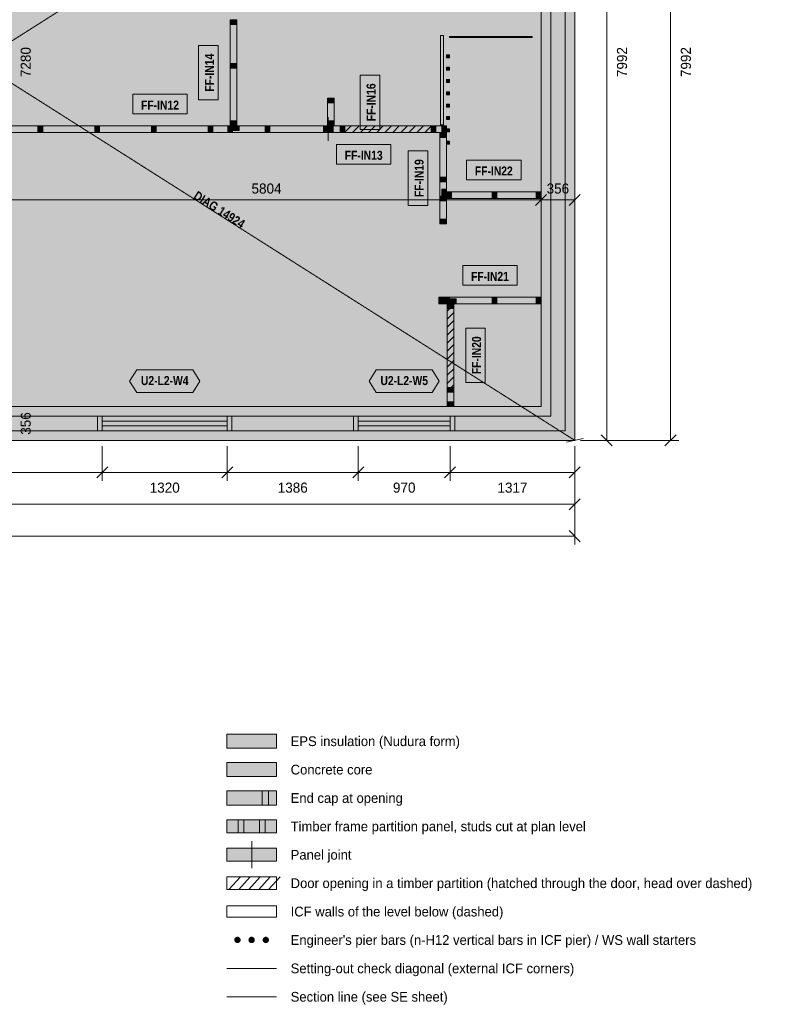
# Model space of a CAD drawing. Header units: millimetres. Extents: x -3973 to 16802, y -6172 to 13352.
# Tile 5 of 6: x 6738 to 14872, y -5958 to 4444. Entities that reach past the tile are written whole.
import ezdxf
from ezdxf.enums import TextEntityAlignment as Align

# ---------------------------------------------------------------- set-up
doc = ezdxf.new("R2010")
doc.units = ezdxf.units.MM
doc.linetypes.add('DASHED', pattern=[1.524, 1.27, -0.254])
for name, color, linetype in [('FILL-C_9E1A1A', 7, 'Continuous'), ('FILL-C_B2B2B5', 7, 'Continuous'), ('FILL-EPS', 7, 'Continuous'), ('FILL-TEAL_DK', 7, 'Continuous'), ('FILL-TIMBER', 7, 'Continuous'), ('FILL-WHITE', 7, 'Continuous'), ('LINE-C_85297A', 7, 'Continuous'), ('LINE-C_85297A-DASH', 7, 'DASHED'), ('LINE-INK', 7, 'Continuous'), ('LINE-INK-DASH', 7, 'DASHED'), ('LINE-RED-DASH', 7, 'DASHED'), ('LINE-STEEL_GREY', 7, 'Continuous'), ('LINE-STEEL_GREY-DASH', 7, 'DASHED'), ('LINE-TEAL_DK', 7, 'Continuous'), ('LINE-TIMBER_DK', 7, 'Continuous'), ('TEXT-C_85297A', 7, 'Continuous'), ('TEXT-INK', 7, 'Continuous'), ('TEXT-TEAL_DK', 7, 'Continuous')]:
    doc.layers.add(name, color=color, linetype=linetype)
doc.styles.add('OpenSansCondensed-Bold', font='OpenSansCondensed-Bold.ttf')

msp = doc.modelspace()

# ---------------------------------------------------------------- hatches: boundary and pattern name
at = {"layer": 'FILL-C_9E1A1A', "true_color": 0x9e1a1a}
h = msp.add_hatch(color=24, dxfattribs=at)
h.dxf.hatch_style = 1
h.paths.add_polyline_path([(9073, -5278), (9072, -5269), (9069, -5261), (9063, -5254), (9056, -5249), (9048, -5245), (9040, -5244), (9031, -5245), (9023, -5249), (9016, -5254), (9010, -5261), (9007, -5269), (9006, -5278), (9007, -5287), (9010, -5295), (9016, -5302), (9023, -5307), (9031, -5311), (9040, -5312), (9048, -5311), (9056, -5307), (9063, -5302), (9069, -5295), (9072, -5287)])
h = msp.add_hatch(color=24, dxfattribs=at)
h.dxf.hatch_style = 1
h.paths.add_polyline_path([(9223, -5278), (9222, -5269), (9219, -5261), (9213, -5254), (9206, -5249), (9198, -5245), (9190, -5244), (9181, -5245), (9173, -5249), (9166, -5254), (9160, -5261), (9157, -5269), (9156, -5278), (9157, -5287), (9160, -5295), (9166, -5302), (9173, -5307), (9181, -5311), (9190, -5312), (9198, -5311), (9206, -5307), (9213, -5302), (9219, -5295), (9222, -5287)])
h = msp.add_hatch(color=24, dxfattribs=at)
h.dxf.hatch_style = 1
h.paths.add_polyline_path([(9373, -5278), (9372, -5269), (9369, -5261), (9363, -5254), (9356, -5249), (9348, -5245), (9340, -5244), (9331, -5245), (9323, -5249), (9316, -5254), (9310, -5261), (9307, -5269), (9306, -5278), (9307, -5287), (9310, -5295), (9316, -5302), (9323, -5307), (9331, -5311), (9340, -5312), (9348, -5311), (9356, -5307), (9363, -5302), (9369, -5295), (9372, -5287)])
at = {"layer": 'FILL-C_B2B2B5', "true_color": 0xb2b2b5}
h = msp.add_hatch(color=253, dxfattribs=at)
h.dxf.hatch_style = 1
h.paths.add_polyline_path([(12502, 7890), (12502, 102), (102, 102), (102, 7890)])
h.paths.add_polyline_path([(12350, 254), (12350, 7738), (6378, 7738), (6378, 254)], flags=0)
h.paths.add_polyline_path([(254, 7738), (254, 254), (6226, 254), (6226, 7738)], flags=0)
h = msp.add_hatch(color=253, dxfattribs=at)
h.dxf.hatch_style = 1
h.paths.add_polyline_path([(8927, -3553), (9452, -3553), (9452, -3403), (8927, -3403)])
at = {"layer": 'FILL-EPS', "true_color": 0xccffff}
h = msp.add_hatch(color=7, dxfattribs=at)
h.dxf.hatch_style = 1
h.paths.add_polyline_path([(0, 7991), (12604, 7991), (12604, 0), (0, 0)])
h.paths.add_polyline_path([(102, 7890), (102, 102), (12502, 102), (12502, 7890)], flags=0)
h = msp.add_hatch(color=7, dxfattribs=at)
h.dxf.hatch_style = 1
h.paths.add_polyline_path([(6378, 254), (6378, 7738), (12350, 7738), (12350, 254)])
h.paths.add_polyline_path([(12248, 7636), (6445, 7636), (6445, 356), (12248, 356)], flags=0)
h = msp.add_hatch(color=7, dxfattribs=at)
h.dxf.hatch_style = 1
h.paths.add_polyline_path([(8927, -3253), (9452, -3253), (9452, -3103), (8927, -3103)])
h = msp.add_hatch(color=7, dxfattribs=at)
h.dxf.hatch_style = 1
h.paths.add_polyline_path([(8927, -3853), (9452, -3853), (9452, -3703), (8927, -3703)])
at = {"layer": 'FILL-TEAL_DK', "true_color": 0x006b5c}
h = msp.add_hatch(color=126, dxfattribs=at)
h.dxf.hatch_style = 1
h.paths.add_polyline_path([(7561, 254), (7611, 254), (7611, 102), (7561, 102)])
h = msp.add_hatch(color=126, dxfattribs=at)
h.dxf.hatch_style = 1
h.paths.add_polyline_path([(8931, 254), (8981, 254), (8981, 102), (8931, 102)])
h = msp.add_hatch(color=126, dxfattribs=at)
h.dxf.hatch_style = 1
h.paths.add_polyline_path([(10267, 254), (10317, 254), (10317, 102), (10267, 102)])
h = msp.add_hatch(color=126, dxfattribs=at)
h.dxf.hatch_style = 1
h.paths.add_polyline_path([(11287, 254), (11337, 254), (11337, 102), (11287, 102)])
h = msp.add_hatch(color=126, dxfattribs=at)
h.dxf.hatch_style = 1
h.paths.add_polyline_path([(9302, -3853), (9369, -3853), (9369, -3703), (9302, -3703)])
at = {"layer": 'FILL-TIMBER', "true_color": 0xeddbb8}
h = msp.add_hatch(color=254, dxfattribs=at)
h.dxf.hatch_style = 1
h.paths.add_polyline_path([(9032, 4443), (9032, 4408), (9032, 4393), (9012, 4393), (8962, 4393), (8962, 4428), (8962, 4443), (8983, 4443)])
h = msp.add_hatch(color=254, dxfattribs=at)
h.dxf.hatch_style = 1
h.paths.add_polyline_path([(9032, 3981), (9032, 3945), (9032, 3931), (9012, 3931), (8962, 3931), (8962, 3966), (8962, 3981), (8983, 3981)])
h = msp.add_hatch(color=254, dxfattribs=at)
h.dxf.hatch_style = 1
h.paths.add_polyline_path([(10060, 3614), (10060, 3579), (10060, 3564), (10040, 3564), (9990, 3564), (9990, 3600), (9990, 3614), (10011, 3614)])
h = msp.add_hatch(color=254, dxfattribs=at)
h.dxf.hatch_style = 1
h.paths.add_polyline_path([(9032, 3375), (9032, 3340), (9032, 3325), (9012, 3325), (8962, 3325), (8962, 3360), (8962, 3375), (8983, 3375)])
h = msp.add_hatch(color=254, dxfattribs=at)
h.dxf.hatch_style = 1
h.paths.add_polyline_path([(10060, 3375), (10060, 3340), (10060, 3325), (10040, 3325), (9990, 3325), (9990, 3360), (9990, 3375), (10011, 3375)])
h = msp.add_hatch(color=254, dxfattribs=at)
h.dxf.hatch_style = 1
h.paths.add_polyline_path([(6981, 3253), (6945, 3253), (6931, 3253), (6931, 3273), (6931, 3323), (6966, 3323), (6981, 3323), (6981, 3303)])
h = msp.add_hatch(color=254, dxfattribs=at)
h.dxf.hatch_style = 1
h.paths.add_polyline_path([(7581, 3253), (7545, 3253), (7531, 3253), (7531, 3273), (7531, 3323), (7566, 3323), (7581, 3323), (7581, 3303)])
h = msp.add_hatch(color=254, dxfattribs=at)
h.dxf.hatch_style = 1
h.paths.add_polyline_path([(8181, 3253), (8145, 3253), (8131, 3253), (8131, 3273), (8131, 3323), (8166, 3323), (8181, 3323), (8181, 3303)])
h = msp.add_hatch(color=254, dxfattribs=at)
h.dxf.hatch_style = 1
h.paths.add_polyline_path([(8781, 3253), (8745, 3253), (8731, 3253), (8731, 3273), (8731, 3323), (8766, 3323), (8781, 3323), (8781, 3303)])
h = msp.add_hatch(color=254, dxfattribs=at)
h.dxf.hatch_style = 1
h.paths.add_polyline_path([(8988, 3253), (8952, 3253), (8938, 3253), (8938, 3273), (8938, 3323), (8973, 3323), (8988, 3323), (8988, 3303)])
h = msp.add_hatch(color=254, dxfattribs=at)
h.dxf.hatch_style = 1
h.paths.add_polyline_path([(9058, 3273), (9008, 3273), (8988, 3273), (8988, 3288), (8988, 3323), (9037, 3323), (9058, 3323), (9058, 3308)])
h = msp.add_hatch(color=254, dxfattribs=at)
h.dxf.hatch_style = 1
h.paths.add_polyline_path([(9381, 3253), (9345, 3253), (9331, 3253), (9331, 3273), (9331, 3323), (9366, 3323), (9381, 3323), (9381, 3303)])
h = msp.add_hatch(color=254, dxfattribs=at)
h.dxf.hatch_style = 1
h.paths.add_polyline_path([(9997, 3253), (9962, 3253), (9948, 3253), (9948, 3273), (9948, 3323), (9983, 3323), (9997, 3323), (9997, 3303)])
h = msp.add_hatch(color=254, dxfattribs=at)
h.dxf.hatch_style = 1
h.paths.add_polyline_path([(10050, 3253), (10014, 3253), (9999, 3253), (9999, 3273), (9999, 3323), (10035, 3323), (10050, 3323), (10050, 3303)])
h = msp.add_hatch(color=254, dxfattribs=at)
h.dxf.hatch_style = 1
h.paths.add_polyline_path([(10176, 3253), (10140, 3253), (10126, 3253), (10126, 3273), (10126, 3323), (10161, 3323), (10176, 3323), (10176, 3303)])
h = msp.add_hatch(color=254, dxfattribs=at)
h.dxf.hatch_style = 1
h.paths.add_polyline_path([(11136, 3253), (11100, 3253), (11086, 3253), (11086, 3273), (11086, 3323), (11121, 3323), (11136, 3323), (11136, 3303)])
h = msp.add_hatch(color=254, dxfattribs=at)
h.dxf.hatch_style = 1
h.paths.add_polyline_path([(11248, 3251), (11248, 3216), (11248, 3201), (11228, 3201), (11178, 3201), (11178, 3236), (11178, 3251), (11198, 3251)])
h = msp.add_hatch(color=254, dxfattribs=at)
h.dxf.hatch_style = 1
h.paths.add_polyline_path([(11248, 3253), (11213, 3253), (11198, 3253), (11198, 3273), (11198, 3323), (11233, 3323), (11248, 3323), (11248, 3303)])
h = msp.add_hatch(color=254, dxfattribs=at)
h.dxf.hatch_style = 1
h.paths.add_polyline_path([(11248, 2781), (11248, 2745), (11248, 2731), (11228, 2731), (11178, 2731), (11178, 2766), (11178, 2781), (11198, 2781)])
h = msp.add_hatch(color=254, dxfattribs=at)
h.dxf.hatch_style = 1
h.paths.add_polyline_path([(11248, 2652), (11248, 2602), (11248, 2581), (11233, 2581), (11198, 2581), (11198, 2631), (11198, 2652), (11213, 2652)])
h = msp.add_hatch(color=254, dxfattribs=at)
h.dxf.hatch_style = 1
h.paths.add_polyline_path([(11300, 2556), (11265, 2556), (11250, 2556), (11250, 2577), (11250, 2627), (11285, 2627), (11300, 2627), (11300, 2606)])
h = msp.add_hatch(color=254, dxfattribs=at)
h.dxf.hatch_style = 1
h.paths.add_polyline_path([(11781, 2556), (11745, 2556), (11731, 2556), (11731, 2577), (11731, 2627), (11766, 2627), (11781, 2627), (11781, 2606)])
h = msp.add_hatch(color=254, dxfattribs=at)
h.dxf.hatch_style = 1
h.paths.add_polyline_path([(12248, 2556), (12213, 2556), (12198, 2556), (12198, 2577), (12198, 2627), (12233, 2627), (12248, 2627), (12248, 2606)])
h = msp.add_hatch(color=254, dxfattribs=at)
h.dxf.hatch_style = 1
h.paths.add_polyline_path([(11248, 2581), (11248, 2546), (11248, 2532), (11228, 2532), (11178, 2532), (11178, 2567), (11178, 2581), (11198, 2581)])
h = msp.add_hatch(color=254, dxfattribs=at)
h.dxf.hatch_style = 1
h.paths.add_polyline_path([(11248, 2338), (11248, 2303), (11248, 2288), (11228, 2288), (11178, 2288), (11178, 2324), (11178, 2338), (11198, 2338)])
h = msp.add_hatch(color=254, dxfattribs=at)
h.dxf.hatch_style = 1
h.paths.add_polyline_path([(11219, 1443), (11184, 1443), (11169, 1443), (11169, 1464), (11169, 1514), (11204, 1514), (11219, 1514), (11219, 1493)])
h = msp.add_hatch(color=254, dxfattribs=at)
h.dxf.hatch_style = 1
h.paths.add_polyline_path([(11280, 1443), (11245, 1443), (11230, 1443), (11230, 1464), (11230, 1514), (11266, 1514), (11280, 1514), (11280, 1493)])
h = msp.add_hatch(color=254, dxfattribs=at)
h.dxf.hatch_style = 1
h.paths.add_polyline_path([(11350, 1443), (11301, 1443), (11280, 1443), (11280, 1458), (11280, 1494), (11330, 1494), (11350, 1494), (11350, 1479)])
h = msp.add_hatch(color=254, dxfattribs=at)
h.dxf.hatch_style = 1
h.paths.add_polyline_path([(11781, 1443), (11745, 1443), (11731, 1443), (11731, 1464), (11731, 1514), (11766, 1514), (11781, 1514), (11781, 1493)])
h = msp.add_hatch(color=254, dxfattribs=at)
h.dxf.hatch_style = 1
h.paths.add_polyline_path([(12248, 1443), (12213, 1443), (12198, 1443), (12198, 1464), (12198, 1514), (12233, 1514), (12248, 1514), (12248, 1493)])
h = msp.add_hatch(color=254, dxfattribs=at)
h.dxf.hatch_style = 1
h.paths.add_polyline_path([(11326, 1441), (11326, 1408), (11326, 1394), (11305, 1394), (11256, 1394), (11256, 1427), (11256, 1441), (11276, 1441)])
h = msp.add_hatch(color=254, dxfattribs=at)
h.dxf.hatch_style = 1
h.paths.add_polyline_path([(11326, 559), (11326, 524), (11326, 510), (11305, 510), (11256, 510), (11256, 545), (11256, 559), (11276, 559)])
h = msp.add_hatch(color=254, dxfattribs=at)
h.dxf.hatch_style = 1
h.paths.add_polyline_path([(11326, 406), (11326, 371), (11326, 356), (11305, 356), (11256, 356), (11256, 391), (11256, 406), (11276, 406)])
h = msp.add_hatch(color=254, dxfattribs=at)
h.dxf.hatch_style = 1
h.paths.add_polyline_path([(9047, -4145), (9107, -4145), (9107, -4010), (9047, -4010)])
h = msp.add_hatch(color=254, dxfattribs=at)
h.dxf.hatch_style = 1
h.paths.add_polyline_path([(9272, -4145), (9332, -4145), (9332, -4010), (9272, -4010)])
at = {"layer": 'FILL-WHITE', "true_color": 0xfaf5e8}
h = msp.add_hatch(color=7, dxfattribs=at)
h.dxf.hatch_style = 1
h.paths.add_polyline_path([(9032, 3325), (9012, 3325), (8962, 3325), (8962, 3360), (8962, 3375), (8962, 3931), (8962, 3966), (8962, 3981), (8962, 4393), (8962, 4428), (8962, 4443), (8983, 4443), (9032, 4443), (9032, 4408), (9032, 4393), (9032, 3981), (9032, 3945), (9032, 3931), (9032, 3375), (9032, 3340)])
at = {"layer": 'FILL-WHITE', "true_color": 0xffffff}
h = msp.add_hatch(color=7, dxfattribs=at)
h.dxf.hatch_style = 1
h.paths.add_polyline_path([(11186, 4278), (11218, 4278), (11218, 3332), (11186, 3332)])
h = msp.add_hatch(color=7, dxfattribs=at)
h.dxf.hatch_style = 1
h.paths.add_polyline_path([(11280, 4266), (12153, 4266), (12153, 4257), (11280, 4257)])
h = msp.add_hatch(color=7, dxfattribs=at)
h.dxf.hatch_style = 1
h.paths.add_polyline_path([(8836, 3596), (8836, 4172), (8629, 4172), (8629, 3596)])
h = msp.add_hatch(color=7, dxfattribs=at)
h.dxf.hatch_style = 1
h.paths.add_polyline_path([(11248, 4072), (11280, 4072), (11280, 4040), (11248, 4040)])
h = msp.add_hatch(color=7, dxfattribs=at)
h.dxf.hatch_style = 1
h.paths.add_polyline_path([(10544, 3284), (10544, 3859), (10337, 3859), (10337, 3284)])
h = msp.add_hatch(color=7, dxfattribs=at)
h.dxf.hatch_style = 1
h.paths.add_polyline_path([(11248, 3942), (11280, 3942), (11280, 3910), (11248, 3910)])
h = msp.add_hatch(color=7, dxfattribs=at)
h.dxf.hatch_style = 1
h.paths.add_polyline_path([(11248, 3812), (11280, 3812), (11280, 3780), (11248, 3780)])
h = msp.add_hatch(color=7, dxfattribs=at)
h.dxf.hatch_style = 1
h.paths.add_polyline_path([(7934, 3449), (8509, 3449), (8509, 3657), (7934, 3657)])
h = msp.add_hatch(color=7, dxfattribs=at)
h.dxf.hatch_style = 1
h.paths.add_polyline_path([(11248, 3682), (11280, 3682), (11280, 3650), (11248, 3650)])
at = {"layer": 'FILL-WHITE', "true_color": 0xfaf5e8}
h = msp.add_hatch(color=7, dxfattribs=at)
h.dxf.hatch_style = 1
h.paths.add_polyline_path([(10060, 3340), (10060, 3325), (10040, 3325), (9990, 3325), (9990, 3360), (9990, 3375), (9990, 3564), (9990, 3600), (9990, 3614), (10011, 3614), (10060, 3614), (10060, 3579), (10060, 3564), (10060, 3375)])
at = {"layer": 'FILL-WHITE', "true_color": 0xffffff}
h = msp.add_hatch(color=7, dxfattribs=at)
h.dxf.hatch_style = 1
h.paths.add_polyline_path([(11248, 3552), (11280, 3552), (11280, 3520), (11248, 3520)])
h = msp.add_hatch(color=7, dxfattribs=at)
h.dxf.hatch_style = 1
h.paths.add_polyline_path([(11248, 3422), (11280, 3422), (11280, 3390), (11248, 3390)])
at = {"layer": 'FILL-WHITE', "true_color": 0xfaf5e8}
h = msp.add_hatch(color=7, dxfattribs=at)
h.dxf.hatch_style = 1
h.paths.add_polyline_path([(6445, 3253), (6445, 3273), (6445, 3323), (6480, 3323), (6495, 3323), (6931, 3323), (6966, 3323), (6981, 3323), (7531, 3323), (7566, 3323), (7581, 3323), (8131, 3323), (8166, 3323), (8181, 3323), (8731, 3323), (8766, 3323), (8781, 3323), (8938, 3323), (8973, 3323), (8988, 3323), (9037, 3323), (9058, 3323), (9331, 3323), (9366, 3323), (9381, 3323), (9948, 3323), (9983, 3323), (9997, 3323), (9997, 3303), (9997, 3253), (9962, 3253), (9948, 3253), (9381, 3253), (9345, 3253), (9331, 3253), (8988, 3253), (8952, 3253), (8938, 3253), (8781, 3253), (8745, 3253), (8731, 3253), (8181, 3253), (8145, 3253), (8131, 3253), (7581, 3253), (7545, 3253), (7531, 3253), (6981, 3253), (6945, 3253), (6931, 3253), (6495, 3253), (6460, 3253)])
h = msp.add_hatch(color=7, dxfattribs=at)
h.dxf.hatch_style = 1
h.paths.add_polyline_path([(9999, 3253), (9999, 3273), (9999, 3323), (10035, 3323), (10050, 3323), (10126, 3323), (10161, 3323), (10176, 3323), (10176, 3303), (10176, 3253), (10140, 3253), (10126, 3253), (10050, 3253), (10014, 3253)])
at = {"layer": 'FILL-WHITE', "true_color": 0xffffff}
h = msp.add_hatch(color=7, dxfattribs=at)
h.dxf.hatch_style = 1
h.paths.add_polyline_path([(10176, 3253), (10176, 3323), (11086, 3323), (11086, 3253)])
at = {"layer": 'FILL-WHITE', "true_color": 0xfaf5e8}
h = msp.add_hatch(color=7, dxfattribs=at)
h.dxf.hatch_style = 1
h.paths.add_polyline_path([(11086, 3253), (11086, 3273), (11086, 3323), (11121, 3323), (11136, 3323), (11198, 3323), (11233, 3323), (11248, 3323), (11248, 3303), (11248, 3253), (11213, 3253), (11198, 3253), (11136, 3253), (11100, 3253)])
h = msp.add_hatch(color=7, dxfattribs=at)
h.dxf.hatch_style = 1
h.paths.add_polyline_path([(11248, 2288), (11228, 2288), (11178, 2288), (11178, 2324), (11178, 2338), (11178, 2532), (11178, 2567), (11178, 2581), (11178, 2731), (11178, 2766), (11178, 2781), (11178, 3201), (11178, 3236), (11178, 3251), (11198, 3251), (11248, 3251), (11248, 3216), (11248, 3201), (11248, 2781), (11248, 2745), (11248, 2731), (11248, 2652), (11248, 2602), (11248, 2581), (11248, 2546), (11248, 2532), (11248, 2338), (11248, 2303)])
at = {"layer": 'FILL-WHITE', "true_color": 0xffffff}
h = msp.add_hatch(color=7, dxfattribs=at)
h.dxf.hatch_style = 1
h.paths.add_polyline_path([(11248, 3292), (11280, 3292), (11280, 3260), (11248, 3260)])
h = msp.add_hatch(color=7, dxfattribs=at)
h.dxf.hatch_style = 1
h.paths.add_polyline_path([(10086, 2919), (10662, 2919), (10662, 3127), (10086, 3127)])
h = msp.add_hatch(color=7, dxfattribs=at)
h.dxf.hatch_style = 1
h.paths.add_polyline_path([(11248, 3162), (11280, 3162), (11280, 3130), (11248, 3130)])
h = msp.add_hatch(color=7, dxfattribs=at)
h.dxf.hatch_style = 1
h.paths.add_polyline_path([(11052, 2482), (11052, 3057), (10844, 3057), (10844, 2482)])
h = msp.add_hatch(color=7, dxfattribs=at)
h.dxf.hatch_style = 1
h.paths.add_polyline_path([(11461, 2753), (12037, 2753), (12037, 2960), (11461, 2960)])
h = msp.add_hatch(color=7, dxfattribs=at)
h.dxf.hatch_style = 1
h.paths.add_polyline_path([(8401, 2558), (9148, 2084), (9292, 2310), (8544, 2784)])
at = {"layer": 'FILL-WHITE', "true_color": 0xfaf5e8}
h = msp.add_hatch(color=7, dxfattribs=at)
h.dxf.hatch_style = 1
h.paths.add_polyline_path([(11250, 2556), (11250, 2577), (11250, 2627), (11285, 2627), (11300, 2627), (11731, 2627), (11766, 2627), (11781, 2627), (12198, 2627), (12233, 2627), (12248, 2627), (12248, 2606), (12248, 2556), (12213, 2556), (12198, 2556), (11781, 2556), (11745, 2556), (11731, 2556), (11300, 2556), (11265, 2556)])
at = {"layer": 'FILL-WHITE', "true_color": 0xffffff}
h = msp.add_hatch(color=7, dxfattribs=at)
h.dxf.hatch_style = 1
h.paths.add_polyline_path([(11421, 1640), (11996, 1640), (11996, 1847), (11421, 1847)])
at = {"layer": 'FILL-WHITE', "true_color": 0xfaf5e8}
h = msp.add_hatch(color=7, dxfattribs=at)
h.dxf.hatch_style = 1
h.paths.add_polyline_path([(11280, 1443), (11245, 1443), (11230, 1443), (11219, 1443), (11184, 1443), (11169, 1443), (11169, 1464), (11169, 1514), (11204, 1514), (11219, 1514), (11230, 1514), (11266, 1514), (11280, 1514), (11731, 1514), (11766, 1514), (11781, 1514), (12198, 1514), (12233, 1514), (12248, 1514), (12248, 1493), (12248, 1443), (12213, 1443), (12198, 1443), (11781, 1443), (11745, 1443), (11731, 1443), (11350, 1443), (11301, 1443)])
h = msp.add_hatch(color=7, dxfattribs=at)
h.dxf.hatch_style = 1
h.paths.add_polyline_path([(11276, 1441), (11326, 1441), (11326, 1408), (11326, 1394), (11305, 1394), (11256, 1394), (11256, 1427), (11256, 1441)])
at = {"layer": 'FILL-WHITE', "true_color": 0xffffff}
h = msp.add_hatch(color=7, dxfattribs=at)
h.dxf.hatch_style = 1
h.paths.add_polyline_path([(11256, 559), (11256, 1394), (11326, 1394), (11326, 559)])
h = msp.add_hatch(color=7, dxfattribs=at)
h.dxf.hatch_style = 1
h.paths.add_polyline_path([(11659, 611), (11659, 1186), (11452, 1186), (11452, 611)])
h = msp.add_hatch(color=7, dxfattribs=at)
h.dxf.hatch_style = 1
h.paths.add_polyline_path([(7900, 626), (7975, 746), (8567, 746), (8642, 626), (8567, 506), (7975, 506)])
h = msp.add_hatch(color=7, dxfattribs=at)
h.dxf.hatch_style = 1
h.paths.add_polyline_path([(10431, 626), (10506, 746), (11098, 746), (11173, 626), (11098, 506), (10506, 506)])
at = {"layer": 'FILL-WHITE', "true_color": 0xfaf5e8}
h = msp.add_hatch(color=7, dxfattribs=at)
h.dxf.hatch_style = 1
h.paths.add_polyline_path([(11326, 356), (11305, 356), (11256, 356), (11256, 391), (11256, 406), (11256, 510), (11256, 545), (11256, 559), (11276, 559), (11326, 559), (11326, 524), (11326, 510), (11326, 406), (11326, 371)])
h = msp.add_hatch(color=7, dxfattribs=at)
h.dxf.hatch_style = 1
h.paths.add_polyline_path([(8927, -4145), (9452, -4145), (9452, -4010), (8927, -4010)])
h = msp.add_hatch(color=7, dxfattribs=at)
h.dxf.hatch_style = 1
h.paths.add_polyline_path([(8927, -4445), (9452, -4445), (9452, -4310), (8927, -4310)])

# ---------------------------------------------------------------- linework, layer by layer
at = {"layer": 'LINE-C_85297A', "lineweight": 5}
msp.add_line((12516, -20), (12692, 20), dxfattribs=at)
at = {"layer": 'LINE-C_85297A-DASH', "lineweight": 5}
for p, q in [((0, 0), (12604, 7991)), ((0, 7991), (12604, 0)), ((8927, -5578), (9452, -5578))]:
    msp.add_line(p, q, dxfattribs=at)
at = {"layer": 'LINE-INK', "lineweight": 5}
for p, q in [((12942, 7991), (12942, 0)), ((13616, 0), (13616, 7991)), ((9999, 3163), (9999, 3413)), ((12248, 2540), (12248, 2630)), ((12604, 2540), (12604, 2630)), ((0, 2540), (12604, 2540)), ((12190, 2481), (12307, 2598)), ((12546, 2481), (12662, 2598)), ((7611, 356), (8931, 356)), ((10317, 356), (11287, 356)), ((7611, 203), (8931, 203)), ((7611, 153), (8931, 153)), ((10317, 203), (11287, 203)), ((10317, 153), (11287, 153)), ((7611, 0), (8931, 0)), ((10317, 0), (11287, 0)), ((12664, 0), (13032, 0)), ((12664, 0), (13706, 0)), ((12883, 58), (13000, -58)), ((13558, -58), (13675, 58)), ((7611, -60), (7611, -428)), ((8931, -60), (8931, -428)), ((10317, -60), (10317, -428)), ((11287, -60), (11287, -428)), ((12604, -60), (12604, -428)), ((12604, -60), (12604, -765)), ((12604, -60), (12604, -1102)), ((7669, -279), (7553, -396)), ((8989, -279), (8873, -396)), ((10375, -279), (10259, -396)), ((11345, -279), (11229, -396)), ((12662, -279), (12546, -396)), ((12604, -338), (0, -338)), ((12662, -617), (12546, -733)), ((12604, -675), (0, -675)), ((0, -1012), (12604, -1012)), ((12546, -954), (12662, -1071)), ((9190, -4520), (9190, -4236))]:
    msp.add_line(p, q, dxfattribs=at)
for points in [[(0, 0), (0, 7991), (12604, 7991), (12604, 0)], [(12248, 356), (12248, 7636), (6445, 7636), (6445, 356)], [(9032, 3325), (9012, 3325), (8962, 3325), (8962, 3360), (8962, 3375), (8962, 3931), (8962, 3966), (8962, 3981), (8962, 4393), (8962, 4428), (8962, 4443), (8983, 4443), (9032, 4443), (9032, 4408), (9032, 4393), (9032, 3981), (9032, 3945), (9032, 3931), (9032, 3375), (9032, 3340)], [(11186, 4278), (11218, 4278), (11218, 3332), (11186, 3332)], [(11280, 4266), (12153, 4266), (12153, 4257), (11280, 4257)], [(8836, 3596), (8836, 4172), (8629, 4172), (8629, 3596)], [(11248, 4072), (11280, 4072), (11280, 4040), (11248, 4040)], [(10544, 3284), (10544, 3859), (10337, 3859), (10337, 3284)], [(11248, 3942), (11280, 3942), (11280, 3910), (11248, 3910)], [(11248, 3812), (11280, 3812), (11280, 3780), (11248, 3780)], [(7934, 3449), (8509, 3449), (8509, 3657), (7934, 3657)], [(11248, 3682), (11280, 3682), (11280, 3650), (11248, 3650)], [(10060, 3340), (10060, 3325), (10040, 3325), (9990, 3325), (9990, 3360), (9990, 3375), (9990, 3564), (9990, 3600), (9990, 3614), (10011, 3614), (10060, 3614), (10060, 3579), (10060, 3564), (10060, 3375)], [(11248, 3552), (11280, 3552), (11280, 3520), (11248, 3520)], [(11248, 3422), (11280, 3422), (11280, 3390), (11248, 3390)], [(9999, 3253), (9999, 3273), (9999, 3323), (10035, 3323), (10050, 3323), (10126, 3323), (10161, 3323), (10176, 3323), (10176, 3303), (10176, 3253), (10140, 3253), (10126, 3253), (10050, 3253), (10014, 3253)], [(11086, 3253), (11086, 3253), (11086, 3253), (11086, 3273), (11086, 3323), (11086, 3323), (11086, 3323), (11121, 3323), (11136, 3323), (11198, 3323), (11233, 3323), (11248, 3323), (11248, 3323), (11248, 3323), (11248, 3303), (11248, 3253), (11248, 3253), (11248, 3253), (11213, 3253), (11198, 3253), (11136, 3253), (11100, 3253)], [(11248, 2288), (11228, 2288), (11178, 2288), (11178, 2324), (11178, 2338), (11178, 2532), (11178, 2567), (11178, 2581), (11178, 2731), (11178, 2766), (11178, 2781), (11178, 3201), (11178, 3236), (11178, 3251), (11198, 3251), (11248, 3251), (11248, 3216), (11248, 3201), (11248, 2781), (11248, 2745), (11248, 2731), (11248, 2652), (11248, 2602), (11248, 2581), (11248, 2546), (11248, 2532), (11248, 2338), (11248, 2303)], [(11248, 3292), (11280, 3292), (11280, 3260), (11248, 3260)], [(10086, 2919), (10662, 2919), (10662, 3127), (10086, 3127)], [(11248, 3162), (11280, 3162), (11280, 3130), (11248, 3130)], [(11052, 2482), (11052, 3057), (10844, 3057), (10844, 2482)], [(11461, 2753), (12037, 2753), (12037, 2960), (11461, 2960)], [(11250, 2556), (11250, 2556), (11250, 2577), (11250, 2627), (11250, 2627), (11285, 2627), (11300, 2627), (11731, 2627), (11766, 2627), (11781, 2627), (12198, 2627), (12233, 2627), (12248, 2627), (12248, 2627), (12248, 2606), (12248, 2556), (12248, 2556), (12213, 2556), (12198, 2556), (11781, 2556), (11745, 2556), (11731, 2556), (11300, 2556), (11265, 2556)], [(11421, 1640), (11996, 1640), (11996, 1847), (11421, 1847)], [(11280, 1443), (11245, 1443), (11230, 1443), (11219, 1443), (11184, 1443), (11169, 1443), (11169, 1464), (11169, 1514), (11204, 1514), (11219, 1514), (11230, 1514), (11266, 1514), (11280, 1514), (11731, 1514), (11766, 1514), (11781, 1514), (12198, 1514), (12233, 1514), (12248, 1514), (12248, 1493), (12248, 1443), (12213, 1443), (12198, 1443), (11781, 1443), (11745, 1443), (11731, 1443), (11350, 1443), (11301, 1443)], [(11276, 1441), (11326, 1441), (11326, 1408), (11326, 1394), (11305, 1394), (11256, 1394), (11256, 1427), (11256, 1441)], [(11659, 611), (11659, 1186), (11452, 1186), (11452, 611)], [(11326, 356), (11326, 356), (11305, 356), (11256, 356), (11256, 356), (11256, 391), (11256, 406), (11256, 510), (11256, 545), (11256, 559), (11256, 559), (11276, 559), (11326, 559), (11326, 559), (11326, 524), (11326, 510), (11326, 406), (11326, 371)], [(8927, -3253), (9452, -3253), (9452, -3103), (8927, -3103)], [(8927, -3853), (9452, -3853), (9452, -3703), (8927, -3703)], [(8927, -4145), (9452, -4145), (9452, -4010), (8927, -4010)], [(8927, -4445), (9452, -4445), (9452, -4310), (8927, -4310)]]:
    msp.add_lwpolyline(points, close=True, dxfattribs=at)
msp.add_lwpolyline([(6495, 3323), (6931, 3323), (6966, 3323), (6981, 3323), (7531, 3323), (7566, 3323), (7581, 3323), (8131, 3323), (8166, 3323), (8181, 3323), (8731, 3323), (8766, 3323), (8781, 3323), (8938, 3323), (8973, 3323), (8988, 3323), (9037, 3323), (9058, 3323), (9331, 3323), (9366, 3323), (9381, 3323), (9948, 3323), (9983, 3323), (9997, 3323), (9997, 3323), (9997, 3303), (9997, 3253), (9997, 3253), (9962, 3253), (9948, 3253), (9381, 3253), (9345, 3253), (9331, 3253), (8988, 3253), (8952, 3253), (8938, 3253), (8781, 3253), (8745, 3253), (8731, 3253), (8181, 3253), (8145, 3253), (8131, 3253), (7581, 3253), (7545, 3253), (7531, 3253), (6981, 3253), (6945, 3253), (6931, 3253), (6495, 3253)], dxfattribs=at)
at = {"layer": 'LINE-INK-DASH', "lineweight": 5}
for points in [[(10176, 3253), (10176, 3323), (11086, 3323), (11086, 3253)], [(11256, 559), (11256, 1394), (11326, 1394), (11326, 559)], [(8927, -4745), (9452, -4745), (9452, -4610), (8927, -4610)]]:
    msp.add_lwpolyline(points, close=True, dxfattribs=at)
at = {"layer": 'LINE-RED-DASH', "lineweight": 5}
msp.add_line((8927, -5878), (9452, -5878), dxfattribs=at)
at = {"layer": 'LINE-STEEL_GREY', "lineweight": 5}
for points in [[(12502, 7890), (12502, 102), (102, 102), (102, 7890)], [(12350, 254), (12350, 7738), (6378, 7738), (6378, 254)], [(8927, -3553), (9452, -3553), (9452, -3403), (8927, -3403)]]:
    msp.add_lwpolyline(points, close=True, dxfattribs=at)
at = {"layer": 'LINE-STEEL_GREY-DASH', "lineweight": 5}
for points in [[(0, 0), (0, 7991), (12604, 7991), (12604, 0), (786, 0), (786, 0)], [(12248, 356), (12248, 7636), (6445, 7636), (6445, 356)], [(8927, -5038), (9452, -5038), (9452, -4918), (8927, -4918)]]:
    msp.add_lwpolyline(points, close=True, dxfattribs=at)
at = {"layer": 'LINE-TEAL_DK', "lineweight": 5}
for points in [[(7900, 626), (7975, 746), (8567, 746), (8642, 626), (8567, 506), (7975, 506)], [(10431, 626), (10506, 746), (11098, 746), (11173, 626), (11098, 506), (10506, 506)], [(7561, 254), (7611, 254), (7611, 102), (7561, 102)], [(8931, 254), (8981, 254), (8981, 102), (8931, 102)], [(10267, 254), (10317, 254), (10317, 102), (10267, 102)], [(11287, 254), (11337, 254), (11337, 102), (11287, 102)], [(9302, -3853), (9369, -3853), (9369, -3703), (9302, -3703)]]:
    msp.add_lwpolyline(points, close=True, dxfattribs=at)
at = {"layer": 'LINE-TIMBER_DK', "lineweight": 5}
for p, q in [((10176, 3257), (10241, 3323)), ((10256, 3253), (10326, 3323)), ((10341, 3253), (10411, 3323)), ((10426, 3253), (10496, 3323)), ((10511, 3253), (10581, 3323)), ((10596, 3253), (10666, 3323)), ((10680, 3253), (10750, 3323)), ((10765, 3253), (10835, 3323)), ((10850, 3253), (10920, 3323)), ((10935, 3253), (11005, 3323)), ((11020, 3253), (11086, 3319)), ((11256, 1366), (11283, 1394)), ((11256, 1281), (11326, 1351)), ((11256, 1196), (11326, 1266)), ((11256, 1111), (11326, 1181)), ((11256, 1026), (11326, 1096)), ((11256, 942), (11326, 1012)), ((11256, 857), (11326, 927)), ((11256, 772), (11326, 842)), ((11256, 687), (11326, 757)), ((11256, 602), (11326, 672)), ((11298, 559), (11326, 587)), ((8950, -4745), (9070, -4610)), ((9055, -4745), (9175, -4610)), ((9160, -4745), (9280, -4610)), ((9265, -4745), (9384, -4610)), ((9369, -4745), (9490, -4610))]:
    msp.add_line(p, q, dxfattribs=at)
for points in [[(9032, 4443), (9032, 4408), (9032, 4393), (9012, 4393), (8962, 4393), (8962, 4428), (8962, 4443), (8983, 4443)], [(9032, 3981), (9032, 3945), (9032, 3931), (9012, 3931), (8962, 3931), (8962, 3966), (8962, 3981), (8983, 3981)], [(10060, 3614), (10060, 3579), (10060, 3564), (10040, 3564), (9990, 3564), (9990, 3600), (9990, 3614), (10011, 3614)], [(9032, 3375), (9032, 3340), (9032, 3325), (9012, 3325), (8962, 3325), (8962, 3360), (8962, 3375), (8983, 3375)], [(10060, 3375), (10060, 3340), (10060, 3325), (10040, 3325), (9990, 3325), (9990, 3360), (9990, 3375), (10011, 3375)], [(6981, 3253), (6945, 3253), (6931, 3253), (6931, 3273), (6931, 3323), (6966, 3323), (6981, 3323), (6981, 3303)], [(7581, 3253), (7545, 3253), (7531, 3253), (7531, 3273), (7531, 3323), (7566, 3323), (7581, 3323), (7581, 3303)], [(8181, 3253), (8145, 3253), (8131, 3253), (8131, 3273), (8131, 3323), (8166, 3323), (8181, 3323), (8181, 3303)], [(8781, 3253), (8745, 3253), (8731, 3253), (8731, 3273), (8731, 3323), (8766, 3323), (8781, 3323), (8781, 3303)], [(8988, 3253), (8952, 3253), (8938, 3253), (8938, 3273), (8938, 3323), (8973, 3323), (8988, 3323), (8988, 3303)], [(9058, 3273), (9008, 3273), (8988, 3273), (8988, 3288), (8988, 3323), (9037, 3323), (9058, 3323), (9058, 3308)], [(9381, 3253), (9345, 3253), (9331, 3253), (9331, 3273), (9331, 3323), (9366, 3323), (9381, 3323), (9381, 3303)], [(9997, 3253), (9962, 3253), (9948, 3253), (9948, 3273), (9948, 3323), (9983, 3323), (9997, 3323), (9997, 3303)], [(10050, 3253), (10014, 3253), (9999, 3253), (9999, 3273), (9999, 3323), (10035, 3323), (10050, 3323), (10050, 3303)], [(10176, 3253), (10140, 3253), (10126, 3253), (10126, 3273), (10126, 3323), (10161, 3323), (10176, 3323), (10176, 3303)], [(11136, 3253), (11100, 3253), (11086, 3253), (11086, 3273), (11086, 3323), (11121, 3323), (11136, 3323), (11136, 3303)], [(11248, 3251), (11248, 3216), (11248, 3201), (11228, 3201), (11178, 3201), (11178, 3236), (11178, 3251), (11198, 3251)], [(11248, 3253), (11213, 3253), (11198, 3253), (11198, 3273), (11198, 3323), (11233, 3323), (11248, 3323), (11248, 3303)], [(11248, 2781), (11248, 2745), (11248, 2731), (11228, 2731), (11178, 2731), (11178, 2766), (11178, 2781), (11198, 2781)], [(11248, 2652), (11248, 2602), (11248, 2581), (11233, 2581), (11198, 2581), (11198, 2631), (11198, 2652), (11213, 2652)], [(11300, 2556), (11265, 2556), (11250, 2556), (11250, 2577), (11250, 2627), (11285, 2627), (11300, 2627), (11300, 2606)], [(11781, 2556), (11745, 2556), (11731, 2556), (11731, 2577), (11731, 2627), (11766, 2627), (11781, 2627), (11781, 2606)], [(12248, 2556), (12213, 2556), (12198, 2556), (12198, 2577), (12198, 2627), (12233, 2627), (12248, 2627), (12248, 2606)], [(11248, 2581), (11248, 2546), (11248, 2532), (11228, 2532), (11178, 2532), (11178, 2567), (11178, 2581), (11198, 2581)], [(11248, 2338), (11248, 2303), (11248, 2288), (11228, 2288), (11178, 2288), (11178, 2324), (11178, 2338), (11198, 2338)], [(11219, 1443), (11184, 1443), (11169, 1443), (11169, 1464), (11169, 1514), (11204, 1514), (11219, 1514), (11219, 1493)], [(11280, 1443), (11245, 1443), (11230, 1443), (11230, 1464), (11230, 1514), (11266, 1514), (11280, 1514), (11280, 1493)], [(11350, 1443), (11301, 1443), (11280, 1443), (11280, 1458), (11280, 1494), (11330, 1494), (11350, 1494), (11350, 1479)], [(11781, 1443), (11745, 1443), (11731, 1443), (11731, 1464), (11731, 1514), (11766, 1514), (11781, 1514), (11781, 1493)], [(12248, 1443), (12213, 1443), (12198, 1443), (12198, 1464), (12198, 1514), (12233, 1514), (12248, 1514), (12248, 1493)], [(11326, 1441), (11326, 1408), (11326, 1394), (11305, 1394), (11256, 1394), (11256, 1427), (11256, 1441), (11276, 1441)], [(11326, 559), (11326, 524), (11326, 510), (11305, 510), (11256, 510), (11256, 545), (11256, 559), (11276, 559)], [(11326, 406), (11326, 371), (11326, 356), (11305, 356), (11256, 356), (11256, 391), (11256, 406), (11276, 406)], [(9047, -4145), (9107, -4145), (9107, -4010), (9047, -4010)], [(9272, -4145), (9332, -4145), (9332, -4010), (9272, -4010)]]:
    msp.add_lwpolyline(points, close=True, dxfattribs=at)

# ---------------------------------------------------------------- texts
at = {"layer": 'TEXT-C_85297A', "style": 'OpenSansCondensed-Bold'}
msp.add_text('DIAG 14924', height=95.2, rotation=-32.3765, dxfattribs=at).set_placement((8823, 2397), align=Align.CENTER)
at = {"layer": 'TEXT-INK'}
for s, p in [('7280', (6855, 3996)), ('7992', (13157, 3996)), ('7992', (13832, 3996)), ('356', (6855, 178))]:
    msp.add_text(s, height=106.7, rotation=90, dxfattribs=at).set_placement(p, align=Align.CENTER)
at = {"layer": 'TEXT-INK', "style": 'OpenSansCondensed-Bold'}
for s, p in [('FF-IN14', (8791, 3884)), ('FF-IN16', (10499, 3571)), ('FF-IN19', (11007, 2770)), ('FF-IN20', (11614, 899))]:
    msp.add_text(s, height=95.2, rotation=90, dxfattribs=at).set_placement(p, align=Align.CENTER)
for s, p in [('FF-IN12', (8221, 3494)), ('FF-IN13', (10374, 2964)), ('FF-IN22', (11749, 2798)), ('FF-IN21', (11708, 1685))]:
    msp.add_text(s, height=95.2, dxfattribs=at).set_placement(p, align=Align.CENTER)
at = {"layer": 'TEXT-INK'}
for s, p in [('5804', (9347, 2607)), ('356', (12426, 2607)), ('1320', (8271, -553)), ('1386', (9624, -553)), ('970', (10802, -553)), ('1317', (11946, -553))]:
    msp.add_text(s, height=106.7, dxfattribs=at).set_placement(p, align=Align.CENTER)
for s, p in [('EPS insulation (Nudura form)', (9602, -3230)), ('Concrete core', (9602, -3530)), ('End cap at opening', (9602, -3830)), ('Timber frame partition panel, studs cut at plan level', (9602, -4130)), ('Panel joint', (9602, -4430)), ('Door opening in a timber partition (hatched through the door, head over dashed)', (9602, -4730)), ('ICF walls of the level below (dashed)', (9602, -5030)), ("Engineer's pier bars (n-H12 vertical bars in ICF pier) / WS wall starters", (9602, -5330)), ('Setting-out check diagonal (external ICF corners)', (9602, -5630)), ('Section line (see SE sheet)', (9602, -5930))]:
    msp.add_text(s, height=102.87, dxfattribs=at).set_placement(p)
at = {"layer": 'TEXT-TEAL_DK', "style": 'OpenSansCondensed-Bold'}
for s, p in [('U2-L2-W4', (8271, 584)), ('U2-L2-W5', (10802, 584))]:
    msp.add_text(s, height=95.2, dxfattribs=at).set_placement(p, align=Align.CENTER)

doc.saveas('drawing.dxf')
